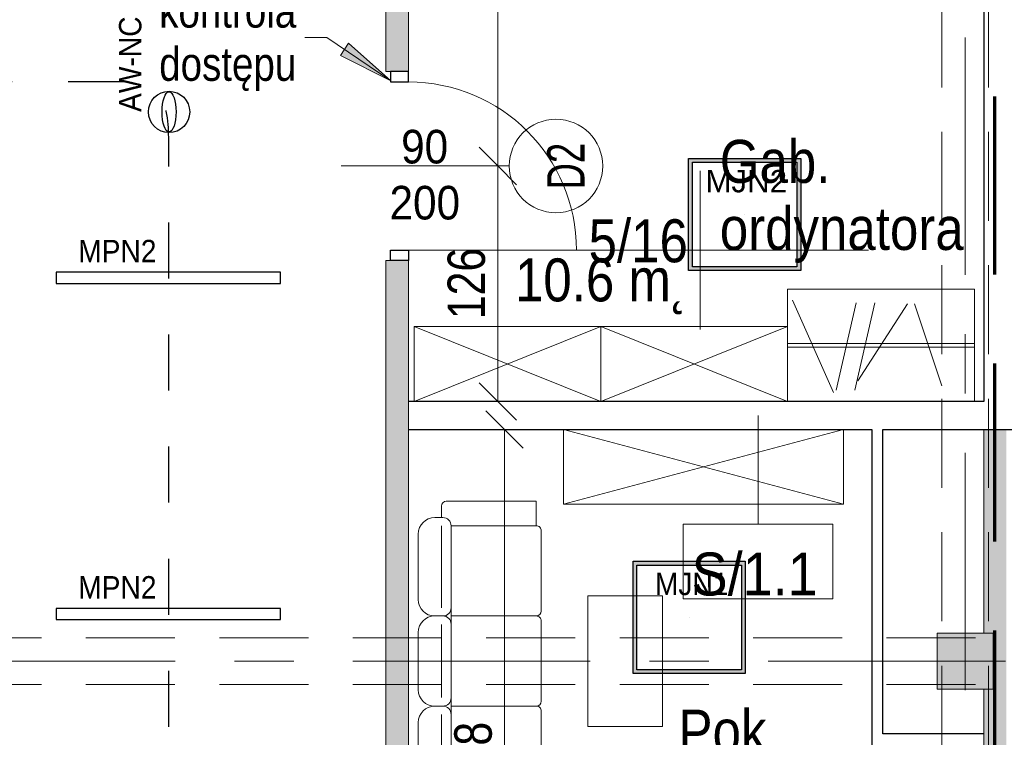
# Model space of a CAD drawing. Header units: centimetres. Extents: x -1631 to 21770, y -8842 to 3590.
# Tile 107 of 150: x -519 to 8, y 2288 to 2672. Entities that reach past the tile are written whole.
import ezdxf

# ---------------------------------------------------------------- set-up
doc = ezdxf.new("R2010")
doc.units = ezdxf.units.CM
for name, pattern in [('Dash', [60, 30, -30]), ('Długa kreska', [142.875, 95.25, -47.625]), ('Oś', [222.25, 127, -31.75, 31.75, -31.75]), ('Ukryte', [71.438, 47.625, -23.813])]:
    doc.linetypes.add(name, pattern=pattern)
for name, color, linetype, lineweight in [('A-ANNO-DIMS', 211, 'Continuous', 13), ('A-ANNO-DIMS-100', 211, 'Continuous', 13), ('A-ANNO-NOTE', 131, 'Continuous', 9), ('A-AREA-IDEN', 2, 'Continuous', 13), ('A-DETL', 90, 'Continuous', 9), ('A-DETL-GENF', 92, 'Continuous', 9), ('A-DETL-HDLN', 90, 'Ukryte', 9), ('A-DETL-MEDM', 33, 'Continuous', 13), ('A-DOOR', 31, 'Continuous', 13), ('A-WALL', 113, 'Continuous', 13), ('A-WALL-IDEN', 211, 'Continuous', 13), ('A-WALL-PATT', 111, 'Continuous', 13), ('G-ANNO-TEXT', 231, 'Continuous', 13), ('I-FURN', 30, 'Continuous', 9), ('Q-SPCQ', 91, 'Continuous', 9), ('S-COLS', 52, 'Continuous', 13), ('S-GRID', 1, 'Continuous', 13)]:
    doc.layers.add(name, color=color, linetype=linetype, lineweight=lineweight)
doc.layers.add('E_oprawy', color=12, linetype='Continuous')
doc.styles.add('Arial', font='arial.ttf', dxfattribs={"width": 0.9, "height": 18})
doc.styles.add('Arial Narrow_5', font='ARIALN.TTF', dxfattribs={"height": 20})
doc.styles.add('Arial Narrow_6', font='ARIALN.TTF', dxfattribs={"height": 18})
doc.styles.add('Arial_1', font='arial.ttf', dxfattribs={"width": 0.7, "height": 20})
doc.styles.add('Arial_11', font='arial.ttf', dxfattribs={"width": 0.85, "height": 23})
doc.styles.add('Arial_12', font='arial.ttf', dxfattribs={"width": 0.9, "height": 23})
doc.dimstyles.new('Diagonal_1_100__0__wewnętrzne_1', dxfattribs={"dimscale": 30.48, "dimtxt": 20.468619, "dimasz": 0.656168, "dimexe": 0.164042, "dimexo": 0.0625, "dimgap": 0.032808, "dimtad": 1, "dimdec": 0, "dimdsep": 46, "dimtxsty": 'Arial Narrow_5', "dimblk1": 'OBLIQUE', "dimblk2": 'OBLIQUE', "dimsah": 1, "dimcen": 0.09, "dimazin": 0, "dimtfac": 1, "dimtdec": 4, "dimtix": 1, "dimtmove": 0, "dimatfit": 3, "dimfxl": 0, "dimtvp": 1, "dimtolj": 1, "dimtzin": 0, "dimarcsym": 0})
doc.dimstyles.new('Diagonal_1_100__0__wewnętrzne_2', dxfattribs={"dimscale": 30.48, "dimtxt": 20.468619, "dimasz": 0.656168, "dimexe": 0.164042, "dimexo": 0.0625, "dimgap": 0.032808, "dimtad": 1, "dimdec": 0, "dimdsep": 46, "dimtxsty": 'Arial Narrow_5', "dimblk1": 'OBLIQUE', "dimblk2": 'OBLIQUE', "dimsah": 1, "dimcen": 0.09, "dimazin": 0, "dimtfac": 1, "dimtdec": 4, "dimtix": 1, "dimtmove": 2, "dimatfit": 3, "dimfxl": 0, "dimtvp": 1, "dimtolj": 1, "dimtzin": 0, "dimarcsym": 0})

# ---------------------------------------------------------------- blocks, each defined once
blk = doc.blocks.new('M_Concrete-Square-Column - 300 x 300mm-1794508-5_piętro III __10_50 m_ - stan projektowany')
at = {"layer": 'S-COLS', "lineweight": 9}
blk.add_hatch(color=254, dxfattribs=at).paths.add_polyline_path([(15, -15), (15, 15), (-15, 15), (-15, -15)], flags=0)
for p, q in [((15, 15), (-15, 15)), ((-15, 15), (-15, -15)), ((15, -15), (15, 15)), ((-15, -15), (15, -15))]:
    blk.add_line(p, q, dxfattribs=at)
blk = doc.blocks.new('Blat - Blat-1245948-5_piętro III __10_50 m_ - stan projektowany')
at = {"layer": 'I-FURN'}
for p, q in [((0, 40), (0, 0)), ((70, 40), (0, 40)), ((70, 0), (70, 40)), ((0, 0), (70, 0))]:
    blk.add_line(p, q, dxfattribs=at)
blk = doc.blocks.new('kanapa 3 siedziska - kanapa-819259-5_piętro III __10_50 m_ - stan projektowany')
at = {"layer": 'I-FURN'}
for p, q in [((-68.01, 33.89), (-32.91, 33.89)), ((-15.36, 33.89), (15.36, 33.89)), ((32.91, 33.89), (68.01, 33.89)), ((-76.78, 21.53), (-82.92, 21.53)), ((-76.78, 20.72), (-76.78, 25.11)), ((-72.39, 21.53), (-28.68, 21.53)), ((-24.13, 25.11), (-24.13, 20.72)), ((19.58, 21.53), (-19.58, 21.53)), ((24.13, 25.11), (24.13, 20.72)), ((28.52, 21.53), (34.66, 21.53)), ((72.39, 21.53), (28.68, 21.53)), ((76.78, 25.11), (76.78, 20.72)), ((76.78, 21.53), (82.92, 21.53)), ((-85.56, -29.29), (-85.56, 18.9)), ((-72.39, 16.34), (-72.39, -29.29)), ((-24.13, 16.34), (-72.39, 16.34)), ((-24.13, 16.34), (-24.13, -29.29)), ((24.13, 16.34), (-24.13, 16.34)), ((72.39, 16.34), (24.13, 16.34)), ((24.13, -29.29), (24.13, 16.34)), ((72.39, -29.29), (72.39, 16.34)), ((85.56, 18.9), (85.56, -29.29)), ((-72.39, -29.29), (-85.56, -29.29)), ((85.56, -29.29), (72.39, -29.29)), ((-26.76, -31.93), (-69.76, -31.93)), ((-21.5, -31.93), (21.5, -31.93)), ((26.76, -31.93), (69.76, -31.93))]:
    blk.add_line(p, q, dxfattribs=at)
for centre, radius, start, end in [((-68.01, 25.11), 8.77, 90, 180), ((-32.91, 25.11), 8.77, 0, 90), ((-15.36, 25.11), 8.77, 90, 180), ((15.36, 25.11), 8.77, 360, 90), ((32.91, 25.11), 8.77, 90, 180), ((68.01, 25.11), 8.77, 0, 90), ((-82.92, 18.9), 2.63, 90, 180), ((82.92, 18.9), 2.63, 0, 90), ((-72.39, 20.72), 4.39, 180, 270), ((-28.52, 20.72), 4.39, 270, 0), ((-19.74, 20.72), 4.39, 180, 270), ((19.74, 20.72), 4.39, 270, 360), ((28.52, 20.72), 4.39, 180, 270), ((72.39, 20.72), 4.39, 270, 0), ((-69.76, -29.29), 2.63, 180, 270), ((-26.76, -29.29), 2.63, 270, 0), ((-21.5, -29.29), 2.63, 180, 270), ((21.5, -29.29), 2.63, 270, 0), ((26.76, -29.29), 2.63, 180, 270), ((69.76, -29.29), 2.63, 270, 0)]:
    blk.add_arc(centre, radius, start, end, dxfattribs=at)
blk = doc.blocks.new('Szafa - 40 cm-2361845-5_piętro III __10_50 m_ - stan projektowany')
at = {"layer": 'Q-SPCQ'}
for p, q in [((87.5, 46), (-62.5, 6)), ((-62.5, 46), (87.5, 6)), ((-62.5, 6), (-62.5, 46)), ((-62.5, 46), (87.5, 46)), ((87.5, 46), (87.5, 6))]:
    blk.add_line(p, q, dxfattribs=at)
blk = doc.blocks.new('DRZWI 1S - automatyczna etykieta - Drzwi 90-2252109-5_piętro III __10_50 m_ - stan projektowany')
at = {"layer": 'A-DETL-GENF'}
for p, q in [((-50.5, 6), (-50.5, -3.5)), ((-45, 6), (-50.5, 6)), ((-45, -3.5), (-45, 6)), ((50.5, 6), (45, 6)), ((45, 6), (45, -3.5)), ((50.5, -3.5), (50.5, 6)), ((-50.5, -3.5), (-45, -3.5)), ((45, -3.5), (50.5, -3.5))]:
    blk.add_line(p, q, dxfattribs=at)
at = {"layer": 'A-DETL-MEDM', "lineweight": 25}
for p, q in [((-45, 6), (-50.5, 6)), ((-50.5, 6), (-50.5, -3.5)), ((-45, -3.5), (-45, 6)), ((45, -3.5), (45, 6)), ((45, 6), (50.5, 6)), ((50.5, 6), (50.5, -3.5)), ((-50.5, -3.5), (-45, -3.5)), ((50.5, -3.5), (45, -3.5))]:
    blk.add_line(p, q, dxfattribs=at)
at = {"layer": 'A-DOOR'}
blk.add_line((45, 6), (45, 96), dxfattribs=at)
blk.add_arc((45, 6), 90, 90, 180, dxfattribs=at)
blk = doc.blocks.new('Szafa - 40 cm-2457410-5_piętro III __10_50 m_ - stan projektowany')
at = {"layer": 'Q-SPCQ'}
for p, q in [((62.5, 47.5), (-37.5, 7.5)), ((-37.5, 47.5), (62.5, 7.5)), ((-37.5, 7.5), (-37.5, 47.5)), ((-37.5, 47.5), (62.5, 47.5)), ((62.5, 47.5), (62.5, 7.5))]:
    blk.add_line(p, q, dxfattribs=at)
blk = doc.blocks.new('Szafy ubraniowe - 60x100-2457479-5_piętro III __10_50 m_ - stan projektowany')
at = {"layer": 'I-FURN'}
for p, q in [((-110, -30), (-110, 30)), ((-110, 30), (-10, 30)), ((-10, 30), (-10, -30)), ((-85.4, -25.19), (-107.37, 24.14)), ((-84.09, -23.93), (-73.29, 22.84)), ((-74.09, -23.93), (-63.29, 22.84)), ((-72.42, -18.98), (-45.85, 22.3)), ((-27.5, -21.7), (-42.12, 22.3)), ((-110, 1), (-10, 1)), ((-110, -1), (-10, -1))]:
    blk.add_line(p, q, dxfattribs=at)
blk = doc.blocks.new('DIMBLOCK158-5_piętro III __10_50 m_ - stan projektowany')
at = {"layer": 'A-ANNO-DIMS-100', "transparency": 16777216}
for p, q in [((-259.18, 2452.33), (-269.18, 2462.33)), ((-264.18, 2452.33), (-254.18, 2452.33)), ((-259.18, 2452.33), (-264.18, 2452.33)), ((-259.18, 2174.33), (-259.18, 2452.33)), ((-259.18, 2452.33), (-249.18, 2442.33)), ((-259.18, 2174.33), (-269.18, 2184.33)), ((-264.18, 2174.33), (-254.18, 2174.33)), ((-259.18, 2174.33), (-264.18, 2174.33)), ((-259.18, 2174.33), (-249.18, 2164.33))]:
    blk.add_line(p, q, dxfattribs=at)
at = {"layer": 'A-ANNO-DIMS-100', "color": 0, "transparency": 16777216, "insert": (-286.03, 2257.57), "char_height": 20, "width": 45.6158, "attachment_point": 1, "rotation": 90, "line_spacing_factor": 0.974696, "style": 'Arial Narrow_5'}
blk.add_mtext('278', dxfattribs=at)
blk = doc.blocks.new('_Oblique')
at = {"color": 0, "linetype": 'ByBlock', "lineweight": -2}
blk.add_line((-0.5, -0.5), (0.5, 0.5), dxfattribs=at)
blk = doc.blocks.new('METKA_POMIESZCZENIA2 - Rozbudowana - bez ramki-2396678-5_piętro III __10_50 m_ - stan projektowany')
at = {"layer": 'A-AREA-IDEN'}
for p, q in [((0, 0.425), (0, 0)), ((0.0976, 0), (-0.8, 0)), ((-0.8, 0), (0.9, 0)), ((0, 0), (0, -0.425))]:
    blk.add_line(p, q, dxfattribs=at)
blk = doc.blocks.new('DIMBLOCK186-5_piętro III __10_50 m_ - stan projektowany')
at = {"layer": 'A-ANNO-DIMS-100', "transparency": 16777216}
for p, q in [((-262.8, 2593.33), (-272.8, 2603.33)), ((-267.8, 2593.33), (-257.8, 2593.33)), ((-262.8, 2593.33), (-267.8, 2593.33)), ((-262.8, 2467.33), (-262.8, 2593.33)), ((-262.8, 2593.33), (-252.8, 2583.33)), ((-262.8, 2467.33), (-272.8, 2477.33)), ((-267.8, 2467.33), (-257.8, 2467.33)), ((-262.8, 2467.33), (-267.8, 2467.33)), ((-262.8, 2467.33), (-252.8, 2457.33))]:
    blk.add_line(p, q, dxfattribs=at)
at = {"layer": 'A-ANNO-DIMS-100', "color": 0, "transparency": 16777216, "insert": (-289.65, 2511.32), "char_height": 20, "width": 45.6158, "attachment_point": 1, "rotation": 90, "line_spacing_factor": 0.974696, "style": 'Arial Narrow_5'}
blk.add_mtext('126', dxfattribs=at)
blk = doc.blocks.new('DIMBLOCK187-5_piętro III __10_50 m_ - stan projektowany')
at = {"layer": 'A-ANNO-DIMS-100', "transparency": 16777216}
for p, q in [((-262.8, 2824.33), (-272.8, 2834.33)), ((-267.8, 2824.33), (-257.8, 2824.33)), ((-262.8, 2824.33), (-267.8, 2824.33)), ((-262.8, 2593.33), (-262.8, 2824.33)), ((-262.8, 2824.33), (-252.8, 2814.33)), ((-262.8, 2593.33), (-272.8, 2603.33)), ((-267.8, 2593.33), (-257.8, 2593.33)), ((-262.8, 2593.33), (-267.8, 2593.33)), ((-262.8, 2593.33), (-252.8, 2583.33))]:
    blk.add_line(p, q, dxfattribs=at)
at = {"layer": 'A-ANNO-DIMS-100', "color": 0, "transparency": 16777216, "insert": (-289.65, 2689.82), "char_height": 20, "width": 45.6158, "attachment_point": 1, "rotation": 90, "line_spacing_factor": 0.974696, "style": 'Arial Narrow_5'}
blk.add_mtext('231', dxfattribs=at)
blk = doc.blocks.new('ET sciana_AT7 - 10mm-2270614-5_piętro III __10_50 m_ - stan projektowany')
at = {"layer": 'A-WALL-IDEN'}
for p, q in [((-0.4, 0.196875), (0.4, 0.196875)), ((-0.4, -0.203125), (-0.4, 0.196875)), ((0.4, 0.196875), (0.4, -0.203125)), ((-0.4, -0.203125), (0.4, -0.203125))]:
    blk.add_line(p, q, dxfattribs=at)
blk = doc.blocks.new('MPN2')
at = {"layer": 'E_oprawy', "linetype": 'ByBlock'}
blk.add_lwpolyline([(-60, 3), (-60, -3), (60, -3), (60, 3)], close=True, dxfattribs=at)
at = {"layer": 'E_oprawy'}
blk.add_circle((0, 0), 0.00001, dxfattribs=at)
at = {"layer": 'E_oprawy', "color": 4, "style": 'Arial', "width": 0.9}
blk.add_text('MPN2', height=12, dxfattribs=at).set_placement((-48.27, 8.29))
blk = doc.blocks.new('MJN1')
at = {"layer": 'E_oprawy', "linetype": 'ByBlock'}
h = blk.add_hatch(color=256, dxfattribs=at)
h.paths.add_polyline_path([(-30, -30), (-30, 30), (30, 30), (30, -30)])
h.paths.add_polyline_path([(-28, -28), (-28, 28), (28, 28), (28, -28)], flags=16)
for points in [[(-30, -30), (-30, 30), (30, 30), (30, -30)], [(-28, -28), (-28, 28), (28, 28), (28, -28)]]:
    blk.add_lwpolyline(points, close=True, dxfattribs=at)
blk.add_circle((0, 0), 0.0000001, dxfattribs=at)
at = {"layer": 'E_oprawy', "color": 4, "style": 'Arial', "width": 0.9}
blk.add_text('MJN1', height=12, dxfattribs=at).set_placement((-18.29, 11.9))
blk = doc.blocks.new('MJN2')
at = {"layer": 'E_oprawy', "linetype": 'ByBlock'}
h = blk.add_hatch(color=256, dxfattribs=at)
h.paths.add_polyline_path([(-30, -30), (-30, 30), (30, 30), (30, -30)])
h.paths.add_polyline_path([(-28, -28), (-28, 28), (28, 28), (28, -28)], flags=16)
for points in [[(-30, -30), (-30, 30), (30, 30), (30, -30)], [(-28, -28), (-28, 28), (28, 28), (28, -28)]]:
    blk.add_lwpolyline(points, close=True, dxfattribs=at)
blk.add_circle((0, 0), 0.0000001, dxfattribs=at)
at = {"layer": 'E_oprawy', "color": 4, "style": 'Arial'}
blk.add_text('MJN2', height=12, dxfattribs=at).set_placement((-21.05, 11.9))
blk = doc.blocks.new('AW-NC')
at = {"layer": 'E_oprawy', "color": 1, "linetype": 'ByBlock'}
blk.add_circle((-0.05, -0.31), 11.07, dxfattribs=at)
blk.add_ellipse((-0.05, -0.31), major_axis=(10.73, 0), ratio=0.349074, dxfattribs=at)
at = {"layer": 'E_oprawy', "color": 1, "style": 'Arial', "width": 0.9}
blk.add_text('AW-NC', height=12, dxfattribs=at).set_placement((-0.05, 14.5))

msp = doc.modelspace()

# ---------------------------------------------------------------- hatches: boundary and pattern name
at = {"layer": 'A-WALL-PATT'}
h = msp.add_hatch(color=9, dxfattribs=at)
h.paths.add_polyline_path([(-322.62, 2110.83), (-310.62, 2110.83), (-310.62, 2123.83), (-322.62, 2123.83)], flags=0)
h.paths.add_polyline_path([(-322.62, 2224.83), (-310.62, 2224.83), (-310.62, 2542.83), (-322.62, 2542.83), (-322.62, 2265.07)], flags=0)
h.paths.add_polyline_path([(-322.62, 2643.83), (-310.62, 2643.83), (-310.62, 2768.33), (-322.62, 2768.33)], flags=0)
msp.add_hatch(color=9, dxfattribs=at).paths.add_polyline_path([(9.38, 1871.33), (9.38, 2452.33), (-2.62, 2452.33), (-2.62, 2343.33), (2.38, 2343.33), (2.38, 2313.33), (-2.62, 2313.33), (-2.62, 1871.33), (8.49, 1871.33)], flags=0)
at = {"layer": 'G-ANNO-TEXT'}
msp.add_hatch(color=50, dxfattribs=at).paths.add_polyline_path([(-319.97, 2638.95), (-342.61, 2659.02), (-347.04, 2652.48)], flags=0)

# ---------------------------------------------------------------- linework, layer by layer
at = {"layer": 'A-ANNO-NOTE', "lineweight": 13}
msp.add_line((-346.62, 2593.33), (-256.62, 2593.33), dxfattribs=at)
msp.add_line((-346.62, 2593.33), (-256.62, 2593.33), dxfattribs=at)
msp.add_circle((-231.62, 2593.33), 25, dxfattribs=at)
at = {"layer": 'A-DETL', "linetype": 'Długa kreska', "lineweight": 70}
msp.add_line((3.38, 1678), (3.38, 2853.33), dxfattribs=at)
at = {"layer": 'A-DETL', "linetype": 'Dash', "lineweight": 25}
msp.add_open_spline([(-552.77, 2638.57), (-478.91, 2638.57), (-476.08, 2638.57), (-439.12, 2638.57), (-439.12, 2601.62), (-439.12, 2598.79), (-439.12, 2573.54), (-439.12, 1655.82), (-439.12, 1618.87), (-439.12, 1616.04), (-439.12, 1512.36), (-439.12, 1509.53), (-439.12, 1472.57), (-476.08, 1472.57), (-478.91, 1472.57), (-555.62, 1472.57)], degree=3, knots=[0, 0, 0, 0, 1.242892, 2.082132, 2.921372, 3.63261, 13.975949, 24.692511, 35.163852, 36.732804, 37.928533, 39.497485, 40.336725, 41.175965, 42.450024, 42.450024, 42.450024, 42.450024], dxfattribs=at)
at = {"layer": 'A-DETL-HDLN'}
for p, q in [((-25.12, 420.83), (-25.12, 2793.33)), ((-0.12, 420.83), (-0.12, 2793.33)), ((-1197.62, 2340.83), (1172.38, 2340.83)), ((-1197.62, 2315.83), (1172.38, 2315.83))]:
    msp.add_line(p, q, dxfattribs=at)
at = {"layer": 'A-WALL', "color": 7, "lineweight": 25}
for p, q in [((-2.62, 2793.33), (-2.62, 2467.33)), ((-2.62, 2467.33), (-310.62, 2467.33)), ((-310.62, 2452.33), (-62.62, 2452.33)), ((-62.62, 2452.33), (-62.62, 2283.33)), ((-56.62, 2452.33), (139.88, 2452.33)), ((-56.62, 2289.33), (-56.62, 2452.33)), ((-2.62, 2289.33), (-56.62, 2289.33))]:
    msp.add_line(p, q, dxfattribs=at)
at = {"layer": 'A-WALL', "lineweight": 9}
for p, q in [((-322.62, 2768.33), (-322.62, 2643.83)), ((-310.62, 2643.83), (-310.62, 2768.33)), ((-322.62, 2643.83), (-320.12, 2643.83)), ((-322.62, 2542.83), (-322.62, 2224.83)), ((-320.12, 2542.83), (-322.62, 2542.83)), ((-310.62, 2467.33), (-310.62, 2542.83)), ((-310.62, 2224.83), (-310.62, 2452.33)), ((-2.62, 2452.33), (-2.62, 2343.33)), ((-2.62, 2313.33), (-2.62, 2289.33))]:
    msp.add_line(p, q, dxfattribs=at)
at = {"layer": 'A-WALL'}
for p, q in [((-310.62, 2467.33), (-310.62, 2452.33)), ((-2.62, 2283.33), (-2.62, 2289.33))]:
    msp.add_line(p, q, dxfattribs=at)
at = {"layer": 'A-WALL-IDEN'}
msp.add_line((-123.45, 2459.83), (-123.45, 2401.61), dxfattribs=at)
at = {"layer": 'G-ANNO-TEXT', "color": 50}
for p, q in [((-354.27, 2662.14), (-365.98, 2662.14)), ((-319.97, 2638.95), (-354.27, 2662.14)), ((-342.61, 2659.02), (-347.04, 2652.48)), ((-319.97, 2638.95), (-342.61, 2659.02)), ((-347.04, 2652.48), (-319.97, 2638.95))]:
    msp.add_line(p, q, dxfattribs=at)
at = {"layer": 'S-GRID', "linetype": 'Oś'}
for p, q in [((-12.62, 2884.27), (-12.62, 27.13)), ((1342.46, 2328.33), (-1368.76, 2328.33))]:
    msp.add_line(p, q, dxfattribs=at)

# ---------------------------------------------------------------- block references
at = {"layer": 'A-AREA-IDEN', "xscale": 99.99999999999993, "yscale": 99.99999999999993, "zscale": 99.99999999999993}
msp.add_blockref('METKA_POMIESZCZENIA2 - Rozbudowana - bez ramki-2396678-5_piętro III __10_50 m_ - stan projektowany', (-154.35, 2548.23), dxfattribs=at)
at = {"layer": 'A-DOOR', "rotation": 269.9999999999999}
msp.add_blockref('DRZWI 1S - automatyczna etykieta - Drzwi 90-2252109-5_piętro III __10_50 m_ - stan projektowany', (-316.62, 2593.33), dxfattribs=at)
at = {"layer": 'A-WALL-IDEN', "xscale": 99.99999999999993, "yscale": 99.99999999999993, "zscale": 99.99999999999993}
msp.add_blockref('ET sciana_AT7 - 10mm-2270614-5_piętro III __10_50 m_ - stan projektowany', (-123.45, 2381.92), dxfattribs=at)
at = {"layer": 'E_oprawy', "color": 2, "rotation": 90}
msp.add_blockref('AW-NC', (-439.06, 2622.31), dxfattribs=at)
at = {"layer": 'E_oprawy'}
for name, p in [('MJN2', (-130.62, 2567.31)), ('MPN2', (-439.12, 2533.51)), ('MJN1', (-160.37, 2351.72)), ('MPN2', (-439.12, 2353.51))]:
    msp.add_blockref(name, p, dxfattribs=at)
at = {"layer": 'I-FURN'}
msp.add_blockref('Szafy ubraniowe - 60x100-2457479-5_piętro III __10_50 m_ - stan projektowany', (2.38, 2497.33), dxfattribs=at)
for name, p, rotation in [('kanapa 3 siedziska - kanapa-819259-5_piętro III __10_50 m_ - stan projektowany', (-271.45, 2328.33), 90.00000000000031), ('Blat - Blat-1245948-5_piętro III __10_50 m_ - stan projektowany', (-174.52, 2293.33), 89.99999999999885)]:
    msp.add_blockref(name, p, dxfattribs=dict(at, rotation=rotation))
at = {"layer": 'Q-SPCQ'}
for p in [(-270.12, 2459.83), (-170.12, 2459.83)]:
    msp.add_blockref('Szafa - 40 cm-2457410-5_piętro III __10_50 m_ - stan projektowany', p, dxfattribs=at)
at = {"layer": 'Q-SPCQ', "rotation": 180}
msp.add_blockref('Szafa - 40 cm-2361845-5_piętro III __10_50 m_ - stan projektowany', (-140.12, 2458.33), dxfattribs=at)
at = {"layer": 'S-COLS', "lineweight": 9}
msp.add_blockref('M_Concrete-Square-Column - 300 x 300mm-1794508-5_piętro III __10_50 m_ - stan projektowany', (-12.62, 2328.33), dxfattribs=at)

# ---------------------------------------------------------------- texts
at = {"layer": 'A-ANNO-NOTE', "lineweight": 211, "char_height": 18, "attachment_point": 5, "line_spacing_factor": 0.936439, "style": 'Arial'}
for s, insert, width in [('\\pxqc,t6.35,12.7,19.05,25.4,31.75,38.1,44.45,50.8,57.15,63.5,69.85,76.2,82.55,88.9,95.25,101.6,107.95,114.3,120.65,127,133.35,139.7,146.05,152.4,158.75,165.1,171.45,177.8,184.15,190.5,196.85,203.2;{90}', (-301.93, 2603.56), 25.65), ('\\pxqc,t6.35,12.7,19.05,25.4,31.75,38.1,44.45,50.8,57.15,63.5,69.85,76.2,82.55,88.9,95.25,101.6,107.95,114.3,120.65,127,133.35,139.7,146.05,152.4,158.75,165.1,171.45,177.8,184.15,190.5,196.85,203.2;{200}', (-301.84, 2573.56), 38.07)]:
    msp.add_mtext(s, dxfattribs=dict(at, insert=insert, width=width))
at = {"layer": 'A-ANNO-NOTE', "lineweight": 211, "insert": (-226.33, 2593.26), "char_height": 20, "width": 25.97, "attachment_point": 5, "rotation": 90, "line_spacing_factor": 0.936439, "style": 'Arial_1'}
msp.add_mtext('\\pxqc,t4.445,8.89,13.335,17.78,22.225,26.67,31.115,35.56,40.005,44.45,48.895,53.34,57.785,62.23,66.675,71.12,75.565,80.01,84.455,88.9,93.345,97.79,102.235,106.68,111.125,115.57,120.015,124.46,128.905,133.35,137.795,142.24;{D2}', dxfattribs=at)
at = {"layer": 'A-AREA-IDEN', "char_height": 23, "line_spacing_factor": 0.936439, "style": 'Arial_11'}
for s, insert, width, attachment_point in [('\\pxt3.69565,7.3913,11.08696,14.78261,18.47826,22.17391,25.86957,29.56522,33.26087,36.95652,40.65217,44.34783,48.04348,51.73913,55.43478,59.13043,62.82609,66.52174,70.21739,73.91304,77.6087,81.30435,85,88.69565,92.3913,96.08696,99.78261,103.47826,107.17391,110.86957,114.56522,118.26087;{Gab.\\Pordynatora}', (-143.92, 2541.45), 129.88, 7), ('\\pxqr,t3.69565,7.3913,11.08696,14.78261,18.47826,22.17391,25.86957,29.56522,33.26087,36.95652,40.65217,44.34783,48.04348,51.73913,55.43478,59.13043,62.82609,66.52174,70.21739,73.91304,77.6087,81.30435,85,88.69565,92.3913,96.08696,99.78261,103.47826,107.17391,110.86957,114.56522,118.26087;{5/16}', (-161, 2541.45), 52.87, 9), ('\\pt84.99995,169.9999,255.00008,340.00003,424.99998,509.99993,595.00011,680.00006,765.00001,849.99996,934.99991,1020.00009,1105.00004,1189.99999,1274.99994,1359.99989,1445.00007,1530.00002,1614.99997,1699.99992,1785.0001,1870.00005,1955,2039.99995,2124.9999,2210.00008,2295.00003,2379.99998,2464.99993,2550.00011,2635.00006,2720.00001;10.6 m˛', (-161, 2543.84), 91.63, 3), ('\\pt84.99995,169.9999,255.00008,340.00003,424.99998,509.99993,595.00011,680.00006,765.00001,849.99996,934.99991,1020.00009,1105.00004,1189.99999,1274.99994,1359.99989,1445.00007,1530.00002,1614.99997,1699.99992,1785.0001,1870.00005,1955,2039.99995,2124.9999,2210.00008,2295.00003,2379.99998,2464.99993,2550.00011,2635.00006,2720.00001;Pok.\\Ppielęgniarski', (-166.01, 2236.43), 150.11, 7)]:
    msp.add_mtext(s, dxfattribs=dict(at, insert=insert, width=width, attachment_point=attachment_point))
at = {"layer": 'A-WALL-IDEN', "insert": (-125.26, 2374.76), "char_height": 23, "width": 67.32, "attachment_point": 5, "line_spacing_factor": 0.936439, "style": 'Arial_12'}
msp.add_mtext('\\pxqc,t4.96957,9.93913,14.9087,19.87826,24.84783,29.81739,34.78696,39.75652,44.72609,49.69565,54.66522,59.63478,64.60435,69.57391,74.54348,79.51304,84.48261,89.45217,94.42174,99.3913,104.36087,109.33043,114.3,119.26957,124.23913,129.2087,134.17826,139.14783,144.11739,149.08696,154.05652,159.02609;{S/1.1}', dxfattribs=at)
at = {"layer": 'G-ANNO-TEXT', "color": 7, "insert": (-444.03, 2685.4), "char_height": 18, "width": 73.4, "attachment_point": 1, "line_spacing_factor": 0.949189, "style": 'Arial Narrow_6'}
msp.add_mtext('\\pt127.00008,253.99998,381.00006,507.99996,635.00004,761.99994,889.00002,1015.99992,1143,1270.00008,1396.99998,1524.00006,1650.99996,1778.00004,1904.99994,2032.00002,2158.99992,2286,2413.00008,2539.99998,2667.00006,2793.99996,2921.00004,3047.99994,3175.00002,3301.99992,3429,3556.00008,3682.99998,3810.00006,3936.99996,4064.00004;kontrola dostępu', dxfattribs=at)

# ---------------------------------------------------------------- dimensions: what is measured, and where the dimension line sits
at = {"layer": 'A-ANNO-DIMS'}
for base, p1, p2, override, picture, middle in [((-262.8, 2824.33), (-267.8, 2593.33), (-267.8, 2824.33), {"dimpost": '<>', "dimfxl": 231}, 'DIMBLOCK187-5_piętro III __10_50 m_ - stan projektowany', (-274.01, 2708.83)), ((-262.8, 2593.33), (-267.8, 2467.33), (-267.8, 2593.33), {"dimpost": '<>', "dimfxl": 126}, 'DIMBLOCK186-5_piętro III __10_50 m_ - stan projektowany', (-274.01, 2530.33))]:
    dim = msp.add_linear_dim(base=base, p1=p1, p2=p2, angle=90, dimstyle='Diagonal_1_100__0__wewnętrzne_1', override=override, dxfattribs=at)
    dim.commit()
    dim.dimension.update_dxf_attribs({"geometry": picture, "text_midpoint": middle})
dim = msp.add_linear_dim(base=(-259.18, 2452.33), p1=(-264.18, 2174.33), p2=(-264.18, 2452.33), angle=90, dimstyle='Diagonal_1_100__0__wewnętrzne_2', override={"dimpost": '<>', "dimfxl": 278}, dxfattribs=at)
dim.commit()
dim.dimension.update_dxf_attribs({"geometry": 'DIMBLOCK158-5_piętro III __10_50 m_ - stan projektowany', "text_midpoint": (-272.69, 2280.38), "dimtype": 160, "text_rotation": 90})

doc.saveas('drawing.dxf')
